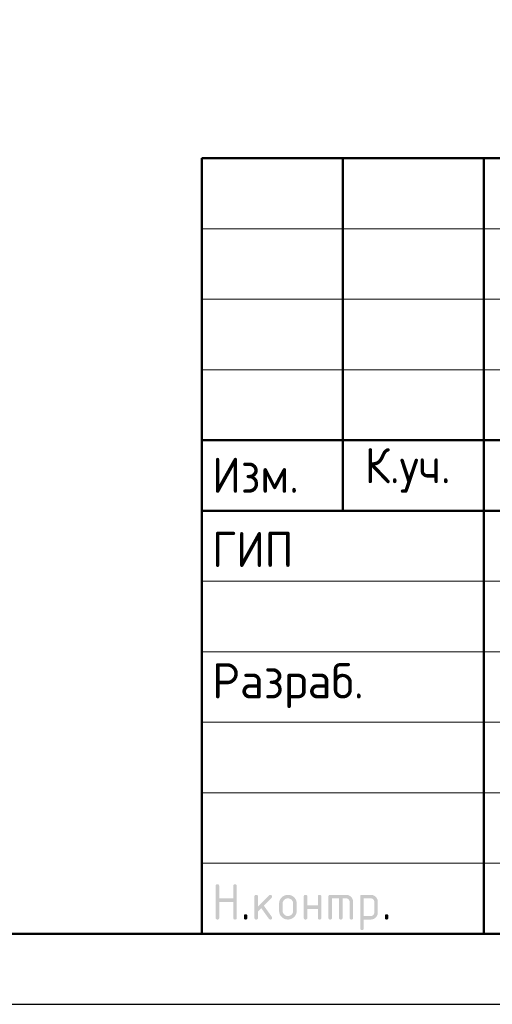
# Model space of a CAD drawing. Header units: millimetres. Extents: x 0 to 21005, y 0 to 14855.
# Tile 13 of 18: x 10855 to 12530, y 0 to 3491. Entities that reach past the tile are written whole.
import ezdxf

# ---------------------------------------------------------------- set-up
doc = ezdxf.new("R2010")
doc.units = ezdxf.units.MM
doc.layers.add('Standard', color=7, linetype='Continuous', lineweight=25)
doc.styles.add('ISOCPEUR', font='txt')

msp = doc.modelspace()

# ---------------------------------------------------------------- hatches: boundary and pattern name
at = {"layer": 'Standard', "linetype": 'Continuous', "lineweight": 25, "transparency": 33554687}
for points in [[(11549.5, 306.9), (11549.5, 419.4), (11549.5, 420.2), (11549.6, 420.9), (11549.7, 421.5), (11549.9, 422.1), (11550.1, 422.7), (11550.4, 423.2), (11550.7, 423.7), (11551.1, 424.1), (11551.5, 424.5), (11552, 424.8), (11552.5, 425.1), (11553.1, 425.3), (11553.6, 425.4), (11554.3, 425.5), (11555, 425.6), (11555.8, 425.6), (11556.6, 425.6), (11557.3, 425.5), (11558, 425.4), (11558.5, 425.3), (11559.1, 425.1), (11559.6, 424.8), (11560.1, 424.5), (11560.5, 424.1), (11560.9, 423.7), (11561.2, 423.2), (11561.5, 422.7), (11561.7, 422.1), (11561.9, 421.5), (11562, 420.9), (11562.1, 420.2), (11562.1, 419.4), (11562.1, 375.7), (11611.9, 375.7), (11611.9, 419.4), (11611.9, 420.2), (11612, 420.9), (11612.1, 421.5), (11612.3, 422.1), (11612.5, 422.7), (11612.8, 423.2), (11613.1, 423.7), (11613.5, 424.1), (11613.9, 424.5), (11614.4, 424.8), (11614.9, 425.1), (11615.4, 425.3), (11616, 425.4), (11616.7, 425.5), (11617.4, 425.6), (11618.2, 425.6), (11619, 425.6), (11619.7, 425.5), (11620.3, 425.4), (11620.9, 425.3), (11621.5, 425.1), (11622, 424.8), (11622.5, 424.5), (11622.9, 424.1), (11623.3, 423.7), (11623.6, 423.2), (11623.9, 422.7), (11624.1, 422.1), (11624.3, 421.5), (11624.3, 420.9), (11624.4, 420.2), (11624.4, 419.4), (11624.4, 306.9), (11624.4, 306.1), (11624.3, 305.4), (11624.3, 304.7), (11624.1, 304.2), (11623.9, 303.6), (11623.6, 303.1), (11623.3, 302.6), (11622.9, 302.2), (11622.5, 301.8), (11622, 301.5), (11621.5, 301.2), (11620.9, 301), (11620.3, 300.8), (11619.7, 300.7), (11619, 300.6), (11618.2, 300.6), (11617.4, 300.6), (11616.7, 300.7), (11616, 300.8), (11615.4, 301), (11614.9, 301.2), (11614.4, 301.5), (11613.9, 301.8), (11613.5, 302.2), (11613.1, 302.6), (11612.8, 303.1), (11612.5, 303.6), (11612.3, 304.2), (11612.1, 304.7), (11612, 305.4), (11611.9, 306.1), (11611.9, 306.9), (11611.9, 363.1), (11562.1, 363.1), (11562.1, 306.9), (11562.1, 306.1), (11562, 305.4), (11561.9, 304.7), (11561.7, 304.2), (11561.5, 303.6), (11561.2, 303.1), (11560.9, 302.6), (11560.5, 302.2), (11560.1, 301.8), (11559.6, 301.5), (11559.1, 301.2), (11558.5, 301), (11558, 300.8), (11557.3, 300.7), (11556.6, 300.6), (11555.8, 300.6), (11555, 300.6), (11554.3, 300.7), (11553.6, 300.8), (11553.1, 301), (11552.5, 301.2), (11552, 301.5), (11551.5, 301.8), (11551.1, 302.2), (11550.7, 302.6), (11550.4, 303.1), (11550.1, 303.6), (11549.9, 304.2), (11549.7, 304.7), (11549.6, 305.4), (11549.5, 306.1)], [(11699.5, 347), (11738.8, 386.3), (11739.2, 386.7), (11739.7, 387.1), (11740.2, 387.4), (11740.8, 387.6), (11741.3, 387.9), (11741.9, 388), (11742.5, 388.1), (11743.2, 388.1), (11744, 388.1), (11744.7, 388), (11745.4, 387.9), (11745.9, 387.7), (11746.5, 387.5), (11747, 387.2), (11747.5, 386.9), (11747.9, 386.5), (11748.3, 386.1), (11748.6, 385.6), (11748.9, 385.1), (11749.1, 384.6), (11749.3, 384), (11749.4, 383.3), (11749.5, 382.6), (11749.5, 381.8), (11749.5, 381.2), (11749.3, 380.6), (11749.2, 380.1), (11749, 379.5), (11748.7, 379), (11748.4, 378.5), (11748, 378), (11747.6, 377.5), (11720.1, 350), (11748.2, 310.5), (11748.8, 309.6), (11749.1, 308.7), (11749.5, 307.8), (11749.5, 306.8), (11749.5, 306), (11749.4, 305.4), (11749.3, 304.7), (11749.1, 304.1), (11748.9, 303.5), (11748.6, 303), (11748.3, 302.6), (11747.9, 302.2), (11747.5, 301.8), (11747, 301.5), (11746.5, 301.2), (11745.9, 301), (11745.4, 300.8), (11744.7, 300.7), (11744, 300.6), (11743.2, 300.6), (11742.4, 300.6), (11741.6, 300.8), (11740.9, 301), (11740.2, 301.3), (11739.6, 301.6), (11739, 302.1), (11738.5, 302.6), (11738, 303.3), (11711.1, 341.1), (11699.5, 329.4), (11699.5, 306.9), (11699.5, 306.1), (11699.4, 305.4), (11699.3, 304.7), (11699.1, 304.2), (11698.9, 303.6), (11698.6, 303.1), (11698.3, 302.6), (11697.9, 302.2), (11697.5, 301.8), (11697, 301.5), (11696.5, 301.2), (11696, 301), (11695.4, 300.8), (11694.7, 300.7), (11694, 300.6), (11693.2, 300.6), (11692.4, 300.6), (11691.7, 300.7), (11691.1, 300.8), (11690.5, 301), (11689.9, 301.2), (11689.4, 301.5), (11688.9, 301.8), (11688.5, 302.2), (11688.1, 302.6), (11687.8, 303.1), (11687.5, 303.6), (11687.3, 304.2), (11687.1, 304.7), (11687, 305.4), (11687, 306.1), (11687, 306.9), (11687, 381.8), (11687, 382.6), (11687, 383.3), (11687.1, 384), (11687.3, 384.6), (11687.5, 385.1), (11687.8, 385.6), (11688.1, 386.1), (11688.5, 386.5), (11688.9, 386.9), (11689.4, 387.2), (11689.9, 387.5), (11690.5, 387.7), (11691.1, 387.9), (11691.7, 388), (11692.4, 388.1), (11693.2, 388.1), (11694, 388.1), (11694.7, 388), (11695.4, 387.9), (11696, 387.7), (11696.5, 387.5), (11697, 387.2), (11697.5, 386.9), (11697.9, 386.5), (11698.3, 386.1), (11698.6, 385.6), (11698.9, 385.1), (11699.1, 384.6), (11699.3, 384), (11699.4, 383.3), (11699.5, 382.6), (11699.5, 381.8)], [(11874.3, 338.1), (11874.3, 306.9), (11874.3, 306.1), (11874.2, 305.4), (11874.1, 304.7), (11873.9, 304.2), (11873.7, 303.6), (11873.5, 303.1), (11873.2, 302.6), (11872.8, 302.2), (11872.4, 301.8), (11871.9, 301.5), (11871.4, 301.2), (11870.8, 301), (11870.2, 300.8), (11869.5, 300.7), (11868.9, 300.6), (11868.1, 300.6), (11867.3, 300.6), (11866.6, 300.7), (11865.9, 300.8), (11865.3, 301), (11864.7, 301.2), (11864.3, 301.5), (11863.8, 301.8), (11863.4, 302.2), (11863, 302.6), (11862.7, 303.1), (11862.4, 303.6), (11862.2, 304.2), (11862, 304.7), (11861.9, 305.4), (11861.8, 306.1), (11861.8, 306.9), (11861.8, 381.8), (11861.8, 382.6), (11861.9, 383.3), (11862, 384), (11862.2, 384.6), (11862.4, 385.1), (11862.7, 385.6), (11863, 386.1), (11863.4, 386.5), (11863.8, 386.9), (11864.3, 387.2), (11864.7, 387.5), (11865.3, 387.7), (11865.9, 387.9), (11866.6, 388), (11867.3, 388.1), (11868.1, 388.1), (11868.9, 388.1), (11869.5, 388), (11870.2, 387.9), (11870.8, 387.7), (11871.4, 387.5), (11871.9, 387.2), (11872.4, 386.9), (11872.8, 386.5), (11873.2, 386.1), (11873.5, 385.6), (11873.7, 385.2), (11873.9, 384.6), (11874.1, 384), (11874.2, 383.3), (11874.3, 382.6), (11874.3, 381.8), (11874.3, 350.6), (11911.7, 350.6), (11911.7, 381.8), (11911.7, 382.6), (11911.8, 383.3), (11911.9, 384), (11912.1, 384.6), (11912.3, 385.2), (11912.6, 385.6), (11912.8, 386.1), (11913.2, 386.5), (11913.6, 386.9), (11914.1, 387.2), (11914.6, 387.5), (11915.2, 387.7), (11915.8, 387.9), (11916.5, 388), (11917.1, 388.1), (11917.9, 388.1), (11918.7, 388.1), (11919.4, 388), (11920.1, 387.9), (11920.7, 387.7), (11921.3, 387.5), (11921.7, 387.2), (11922.2, 386.9), (11922.6, 386.5), (11923, 386.1), (11923.3, 385.6), (11923.6, 385.1), (11923.8, 384.6), (11924, 384), (11924.1, 383.3), (11924.2, 382.6), (11924.2, 381.8), (11924.2, 306.9), (11924.2, 306.1), (11924.1, 305.4), (11924, 304.7), (11923.8, 304.2), (11923.6, 303.6), (11923.3, 303.1), (11923, 302.6), (11922.6, 302.2), (11922.2, 301.8), (11921.7, 301.5), (11921.3, 301.2), (11920.7, 301), (11920.1, 300.8), (11919.4, 300.7), (11918.7, 300.6), (11917.9, 300.6), (11917.1, 300.6), (11916.5, 300.7), (11915.8, 300.8), (11915.2, 301), (11914.6, 301.2), (11914.1, 301.5), (11913.6, 301.8), (11913.2, 302.2), (11912.8, 302.6), (11912.6, 303.1), (11912.3, 303.6), (11912.1, 304.2), (11911.9, 304.7), (11911.8, 305.4), (11911.7, 306.1), (11911.7, 306.9), (11911.7, 338.1)], [(11955.5, 388.1), (12011.7, 388.1), (12013, 388.1), (12014.2, 388), (12015.5, 387.8), (12016.7, 387.6), (12017.9, 387.4), (12019.1, 387.1), (12020.2, 386.7), (12021.3, 386.3), (12022.4, 385.8), (12023.5, 385.2), (12024.5, 384.7), (12025.5, 384), (12026.6, 383.3), (12027.5, 382.5), (12028.5, 381.7), (12029.4, 380.8), (12030.3, 379.9), (12031.1, 378.9), (12031.9, 378), (12032.6, 376.9), (12033.3, 375.9), (12033.8, 374.9), (12034.4, 373.8), (12034.8, 372.7), (12035.3, 371.6), (12035.6, 370.5), (12036, 369.3), (12036.2, 368.1), (12036.4, 366.9), (12036.6, 365.6), (12036.7, 364.4), (12036.7, 363.1), (12036.7, 306.9), (12036.7, 306.1), (12036.6, 305.4), (12036.5, 304.7), (12036.3, 304.2), (12036.1, 303.6), (12035.8, 303.1), (12035.5, 302.6), (12035.1, 302.2), (12034.7, 301.8), (12034.2, 301.5), (12033.7, 301.2), (12033.1, 301), (12032.6, 300.8), (12031.9, 300.7), (12031.2, 300.6), (12030.4, 300.6), (12029.6, 300.6), (12028.9, 300.7), (12028.3, 300.8), (12027.7, 301), (12027.1, 301.2), (12026.6, 301.5), (12026.1, 301.8), (12025.7, 302.2), (12025.3, 302.6), (12025, 303.1), (12024.7, 303.6), (12024.5, 304.2), (12024.3, 304.7), (12024.2, 305.4), (12024.1, 306.1), (12024.1, 306.9), (12024.1, 363.1), (12024.1, 364.4), (12023.9, 365.6), (12023.7, 366.8), (12023.2, 367.9), (12022.8, 369), (12022.1, 370.1), (12021.5, 371.1), (12020.6, 372), (12019.7, 372.9), (12018.7, 373.5), (12017.7, 374.2), (12016.5, 374.7), (12015.4, 375.1), (12014.2, 375.3), (12013, 375.5), (12011.7, 375.5), (11999.2, 375.5), (11999.2, 306.9), (11999.2, 306.1), (11999.1, 305.4), (11999, 304.7), (11998.8, 304.2), (11998.6, 303.6), (11998.3, 303.1), (11998, 302.6), (11997.7, 302.2), (11997.3, 301.8), (11996.8, 301.5), (11996.3, 301.2), (11995.7, 301), (11995.1, 300.8), (11994.4, 300.7), (11993.7, 300.6), (11993, 300.6), (11992.2, 300.6), (11991.5, 300.7), (11990.8, 300.8), (11990.2, 301), (11989.6, 301.2), (11989.1, 301.5), (11988.7, 301.8), (11988.3, 302.2), (11987.9, 302.6), (11987.6, 303.1), (11987.3, 303.6), (11987.1, 304.2), (11986.9, 304.7), (11986.8, 305.4), (11986.7, 306.1), (11986.7, 306.9), (11986.7, 375.5), (11961.8, 375.5), (11961.8, 306.9), (11961.8, 306.1), (11961.7, 305.4), (11961.6, 304.7), (11961.4, 304.2), (11961.2, 303.6), (11960.9, 303.1), (11960.6, 302.6), (11960.2, 302.2), (11959.8, 301.8), (11959.3, 301.5), (11958.8, 301.2), (11958.2, 301), (11957.7, 300.8), (11957, 300.7), (11956.3, 300.6), (11955.5, 300.6), (11954.7, 300.6), (11954, 300.7), (11953.4, 300.8), (11952.8, 301), (11952.2, 301.2), (11951.7, 301.5), (11951.2, 301.8), (11950.8, 302.2), (11950.4, 302.6), (11950.1, 303.1), (11949.8, 303.6), (11949.6, 304.2), (11949.4, 304.7), (11949.3, 305.4), (11949.2, 306.1), (11949.2, 306.9), (11949.2, 381.8), (11949.2, 382.6), (11949.3, 383.3), (11949.4, 384), (11949.6, 384.6), (11949.8, 385.1), (11950.1, 385.6), (11950.4, 386.1), (11950.8, 386.5), (11951.2, 386.9), (11951.7, 387.2), (11952.2, 387.5), (11952.8, 387.7), (11953.3, 387.9), (11954, 388), (11954.7, 388.1)], [(11649.5, 313.2), (11649.5, 313.9), (11649.6, 314.6), (11649.7, 315.3), (11649.9, 315.9), (11650.1, 316.5), (11650.4, 317), (11650.7, 317.5), (11651.1, 317.9), (11651.5, 318.3), (11651.9, 318.5), (11652.4, 318.8), (11653, 319), (11653.6, 319.2), (11654.3, 319.3), (11655, 319.4), (11655.8, 319.4), (11656.5, 319.4), (11657.2, 319.3), (11657.9, 319.2), (11658.5, 319), (11659.1, 318.8), (11659.6, 318.5), (11660.1, 318.3), (11660.4, 317.9), (11660.8, 317.5), (11661.1, 317), (11661.4, 316.5), (11661.6, 315.9), (11661.8, 315.3), (11661.9, 314.6), (11662, 313.9), (11662, 313.2), (11662, 306.9), (11662, 306.1), (11661.9, 305.4), (11661.8, 304.8), (11661.6, 304.2), (11661.4, 303.6), (11661.1, 303.1), (11660.8, 302.6), (11660.4, 302.2), (11660.1, 301.8), (11659.6, 301.5), (11659.1, 301.2), (11658.5, 301), (11657.9, 300.8), (11657.2, 300.7), (11656.5, 300.6), (11655.8, 300.6), (11655, 300.6), (11654.3, 300.7), (11653.6, 300.8), (11653, 301), (11652.4, 301.2), (11651.9, 301.5), (11651.5, 301.8), (11651.1, 302.2), (11650.7, 302.6), (11650.4, 303.1), (11650.1, 303.6), (11649.9, 304.2), (11649.7, 304.8), (11649.6, 305.4), (11649.5, 306.1), (11649.5, 306.9)], [(12149.1, 313.2), (12149.1, 313.9), (12149.2, 314.6), (12149.3, 315.3), (12149.5, 315.9), (12149.7, 316.5), (12150, 317), (12150.3, 317.5), (12150.7, 317.9), (12151.1, 318.3), (12151.6, 318.5), (12152.1, 318.8), (12152.7, 319), (12153.3, 319.2), (12153.9, 319.3), (12154.6, 319.4), (12155.4, 319.4), (12156.2, 319.4), (12156.9, 319.3), (12157.6, 319.2), (12158.2, 319), (12158.7, 318.8), (12159.2, 318.5), (12159.7, 318.3), (12160.1, 317.9), (12160.5, 317.5), (12160.8, 317), (12161.1, 316.5), (12161.3, 315.9), (12161.5, 315.3), (12161.6, 314.6), (12161.7, 313.9), (12161.7, 313.2), (12161.7, 306.9), (12161.7, 306.1), (12161.6, 305.4), (12161.5, 304.8), (12161.3, 304.2), (12161.1, 303.6), (12160.8, 303.1), (12160.5, 302.6), (12160.1, 302.2), (12159.7, 301.8), (12159.2, 301.5), (12158.7, 301.2), (12158.2, 301), (12157.6, 300.8), (12156.9, 300.7), (12156.2, 300.6), (12155.4, 300.6), (12154.6, 300.6), (12153.9, 300.7), (12153.3, 300.8), (12152.7, 301), (12152.1, 301.2), (12151.6, 301.5), (12151.1, 301.8), (12150.7, 302.2), (12150.3, 302.6), (12150, 303.1), (12149.7, 303.6), (12149.5, 304.2), (12149.3, 304.8), (12149.2, 305.4), (12149.1, 306.1), (12149.1, 306.9)]]:
    msp.add_hatch(color=7, dxfattribs=at).paths.add_polyline_path(points, flags=16)
h = msp.add_hatch(color=7, dxfattribs=at)
h.paths.add_polyline_path([(11774.4, 331.9), (11774.4, 356.8), (11774.4, 358.5), (11774.5, 360), (11774.7, 361.6), (11775, 363.1), (11775.2, 364.6), (11775.7, 366), (11776.1, 367.5), (11776.7, 368.9), (11777.2, 370.2), (11777.9, 371.6), (11778.7, 372.9), (11779.5, 374.1), (11780.4, 375.4), (11781.4, 376.6), (11782.4, 377.8), (11783.5, 378.9), (11784.6, 380.1), (11785.8, 381.1), (11787, 382.1), (11788.3, 382.9), (11789.6, 383.8), (11790.9, 384.5), (11792.2, 385.2), (11793.6, 385.8), (11795, 386.4), (11796.4, 386.8), (11797.8, 387.2), (11799.3, 387.5), (11800.8, 387.8), (11802.4, 387.9), (11804, 388.1), (11805.6, 388.1), (11807.2, 388.1), (11808.8, 387.9), (11810.4, 387.8), (11811.9, 387.5), (11813.4, 387.2), (11814.8, 386.8), (11816.3, 386.4), (11817.7, 385.8), (11819.1, 385.3), (11820.4, 384.5), (11821.7, 383.8), (11823, 383), (11824.2, 382.1), (11825.4, 381.2), (11826.6, 380.2), (11827.7, 379), (11828.9, 377.9), (11829.9, 376.7), (11830.8, 375.5), (11831.7, 374.3), (11832.5, 373), (11833.2, 371.7), (11833.9, 370.4), (11834.5, 369), (11835.1, 367.6), (11835.5, 366.1), (11835.9, 364.7), (11836.2, 363.2), (11836.5, 361.7), (11836.6, 360.1), (11836.8, 358.5), (11836.8, 356.8), (11836.8, 331.9), (11836.8, 330.2), (11836.6, 328.7), (11836.5, 327.1), (11836.2, 325.6), (11835.9, 324.1), (11835.5, 322.7), (11835.1, 321.2), (11834.5, 319.9), (11833.9, 318.5), (11833.2, 317.2), (11832.5, 315.8), (11831.6, 314.6), (11830.8, 313.3), (11829.8, 312.1), (11828.8, 310.9), (11827.6, 309.8), (11826.5, 308.6), (11825.3, 307.6), (11824.1, 306.6), (11822.8, 305.8), (11821.6, 304.9), (11820.3, 304.2), (11818.9, 303.5), (11817.6, 302.9), (11816.2, 302.4), (11814.7, 301.9), (11813.3, 301.5), (11811.8, 301.2), (11810.3, 300.9), (11808.7, 300.8), (11807.2, 300.6), (11805.6, 300.6), (11804, 300.6), (11802.4, 300.8), (11800.8, 300.9), (11799.3, 301.2), (11797.8, 301.5), (11796.4, 301.9), (11795, 302.4), (11793.6, 302.9), (11792.2, 303.5), (11790.9, 304.2), (11789.6, 304.9), (11788.3, 305.8), (11787, 306.6), (11785.8, 307.6), (11784.6, 308.6), (11783.5, 309.8), (11782.4, 310.9), (11781.4, 312.1), (11780.4, 313.3), (11779.5, 314.6), (11778.7, 315.8), (11777.9, 317.2), (11777.2, 318.5), (11776.7, 319.9), (11776.1, 321.2), (11775.7, 322.7), (11775.2, 324.1), (11775, 325.6), (11774.7, 327.1), (11774.5, 328.7), (11774.4, 330.2)], flags=16)
h.paths.add_polyline_path([(11824.2, 331.9), (11824.2, 356.9), (11824.2, 358.8), (11823.9, 360.6), (11823.6, 362.4), (11822.9, 364.1), (11822.2, 365.8), (11821.2, 367.3), (11820.1, 368.8), (11818.8, 370.2), (11817.4, 371.5), (11815.9, 372.6), (11814.4, 373.6), (11812.7, 374.3), (11811.1, 375), (11809.3, 375.3), (11807.5, 375.6), (11805.6, 375.6), (11803.6, 375.6), (11801.8, 375.3), (11800.1, 375), (11798.4, 374.3), (11796.8, 373.6), (11795.2, 372.6), (11793.7, 371.5), (11792.4, 370.2), (11791, 368.8), (11790, 367.3), (11789, 365.8), (11788.3, 364.1), (11787.6, 362.4), (11787.2, 360.6), (11786.9, 358.8), (11786.9, 356.9), (11786.9, 331.9), (11786.9, 329.9), (11787.2, 328.1), (11787.6, 326.3), (11788.3, 324.7), (11788.9, 323), (11790, 321.5), (11791, 320), (11792.3, 318.6), (11793.7, 317.2), (11795.2, 316.2), (11796.7, 315.2), (11798.3, 314.5), (11800, 313.8), (11801.8, 313.5), (11803.6, 313.2), (11805.6, 313.2), (11807.5, 313.2), (11809.3, 313.5), (11811.1, 313.9), (11812.7, 314.5), (11814.4, 315.2), (11815.9, 316.3), (11817.4, 317.3), (11818.8, 318.7), (11820.1, 320), (11821.2, 321.5), (11822.2, 323.1), (11822.9, 324.7), (11823.6, 326.4), (11823.9, 328.2), (11824.2, 330)])
h = msp.add_hatch(color=7, dxfattribs=at)
h.paths.add_polyline_path([(12061.7, 381.8), (12061.7, 382.6), (12061.8, 383.3), (12061.9, 384), (12062.1, 384.6), (12062.3, 385.1), (12062.6, 385.6), (12062.9, 386.1), (12063.3, 386.5), (12063.7, 386.9), (12064.2, 387.2), (12064.6, 387.5), (12065.2, 387.7), (12065.8, 387.9), (12066.5, 388), (12067.2, 388.1), (12068, 388.1), (12099.1, 388.1), (12100.5, 388.1), (12101.7, 388), (12103, 387.8), (12104.2, 387.6), (12105.4, 387.4), (12106.6, 387.1), (12107.7, 386.7), (12108.8, 386.3), (12109.9, 385.8), (12111, 385.2), (12112, 384.7), (12113, 384), (12114.1, 383.3), (12115, 382.5), (12116, 381.7), (12116.9, 380.8), (12117.8, 379.9), (12118.6, 379), (12119.4, 378), (12120, 377), (12120.7, 376), (12121.3, 374.9), (12121.8, 373.9), (12122.3, 372.8), (12122.7, 371.7), (12123.1, 370.5), (12123.4, 369.4), (12123.6, 368.1), (12123.9, 366.9), (12124, 365.7), (12124.1, 364.4), (12124.1, 363.1), (12124.1, 325.6), (12124.1, 324.3), (12124, 323.1), (12123.9, 321.8), (12123.6, 320.6), (12123.4, 319.4), (12123.1, 318.3), (12122.7, 317.1), (12122.3, 316), (12121.8, 314.9), (12121.3, 313.8), (12120.7, 312.8), (12120, 311.8), (12119.4, 310.8), (12118.6, 309.8), (12117.8, 308.8), (12116.9, 307.9), (12116, 307), (12115, 306.2), (12114.1, 305.4), (12113.1, 304.7), (12112.1, 304.1), (12111, 303.5), (12109.9, 302.9), (12108.8, 302.5), (12107.7, 302), (12106.6, 301.7), (12105.4, 301.3), (12104.2, 301.1), (12103, 300.9), (12101.7, 300.8), (12100.5, 300.6), (12099.2, 300.6), (12074.2, 300.6), (12074.2, 269.4), (12074.2, 268.7), (12074.1, 268), (12074, 267.3), (12073.8, 266.7), (12073.7, 266.1), (12073.4, 265.6), (12073.1, 265.1), (12072.7, 264.7), (12072.3, 264.4), (12071.8, 264.1), (12071.3, 263.8), (12070.7, 263.6), (12070.1, 263.4), (12069.4, 263.3), (12068.8, 263.2), (12068, 263.2), (12067.2, 263.2), (12066.5, 263.3), (12065.8, 263.4), (12065.2, 263.6), (12064.7, 263.8), (12064.2, 264.1), (12063.7, 264.4), (12063.3, 264.8), (12062.9, 265.1), (12062.6, 265.6), (12062.3, 266.1), (12062.1, 266.7), (12061.9, 267.3), (12061.8, 268), (12061.7, 268.7), (12061.7, 269.4)], flags=16)
h.paths.add_polyline_path([(12074.2, 375.5), (12074.2, 313.2), (12099.1, 313.2), (12100.4, 313.2), (12101.6, 313.4), (12102.8, 313.6), (12103.9, 314.1), (12105, 314.5), (12106, 315.2), (12107, 315.9), (12107.9, 316.8), (12108.9, 317.7), (12109.5, 318.7), (12110.2, 319.7), (12110.7, 320.8), (12111.1, 321.9), (12111.4, 323.1), (12111.6, 324.3), (12111.6, 325.6), (12111.6, 363.1), (12111.6, 364.4), (12111.4, 365.6), (12111.1, 366.8), (12110.7, 367.9), (12110.2, 369.1), (12109.6, 370.1), (12108.9, 371.1), (12108, 372), (12107.1, 372.9), (12106.1, 373.5), (12105.1, 374.2), (12104, 374.7), (12102.9, 375.1), (12101.7, 375.3), (12100.5, 375.5), (12099.1, 375.5)])

# ---------------------------------------------------------------- linework, layer by layer
at = {"layer": 'Standard', "color": 7, "linetype": 'Continuous', "lineweight": 50, "transparency": 33554687}
for p, q in [((11500, 250), (11500, 3000)), ((11500, 3000), (20750, 3000)), ((12000, 1750), (12000, 3000)), ((12500, 250), (12500, 3000)), ((11500, 2000), (14750, 2000)), ((11500, 2000), (14750, 2000)), ((11500, 1750), (14750, 1750)), ((11500, 1750), (14750, 1750))]:
    msp.add_line(p, q, dxfattribs=at)
at = {"layer": 'Standard', "color": 7, "linetype": 'Continuous', "lineweight": 13, "transparency": 33554687}
for p, q in [((11500, 2750), (14750, 2750)), ((11500, 2500), (14750, 2500)), ((11500, 2250), (14750, 2250)), ((11500, 1500), (14750, 1500)), ((11500, 1250), (14750, 1250)), ((11500, 1250), (14750, 1250)), ((11500, 1000), (14750, 1000)), ((11500, 1000), (14750, 1000)), ((11500, 750), (14750, 750)), ((11500, 500), (14750, 500))]:
    msp.add_line(p, q, dxfattribs=at)
at = {"layer": 'Standard', "color": 7, "linetype": 'Continuous', "lineweight": 25, "transparency": 33554687}
msp.add_line((11500, 250), (20750, 250), dxfattribs=at)
msp.add_line((11500, 250), (20750, 250), dxfattribs=at)
msp.add_line((11500, 250), (20750, 250), dxfattribs=at)
msp.add_lwpolyline([(0, 0), (21000, 0), (21000, 14850), (0, 14850), (0, 0)], close=True, dxfattribs=at)
at = {"layer": 'Standard', "color": 7, "linetype": 'Continuous', "lineweight": 50, "transparency": 33554687}
msp.add_lwpolyline([(1000, 14600), (20750, 14600), (20750, 250), (1000, 250), (1000, 14600)], close=True, dxfattribs=at)
at = {"layer": 'Standard', "color": 7, "linetype": 'Continuous', "lineweight": 25, "transparency": 33554687}
msp.add_lwpolyline([(20750, 3000), (11500, 3000), (11500, 250), (20750, 250), (20750, 3000)], dxfattribs=at)

# ---------------------------------------------------------------- texts
at = {"layer": 'Standard', "color": 7, "linetype": 'Continuous', "lineweight": 25, "transparency": 33554687, "char_height": 125, "attachment_point": 7, "style": 'ISOCPEUR'}
for s, insert, width in [('\\W0.93;Изм.', (11537, 1813.8), 376.448), ('\\W0.93;К.уч.', (12078, 1813.8), 408.006), ('\\W0.92;ГИП', (11537, 1550.6), 344.81), ('\\W0.96;Разраб.', (11537, 1050.6), 653.281)]:
    msp.add_mtext(s, dxfattribs=dict(at, insert=insert, width=width))

doc.saveas('drawing.dxf')
